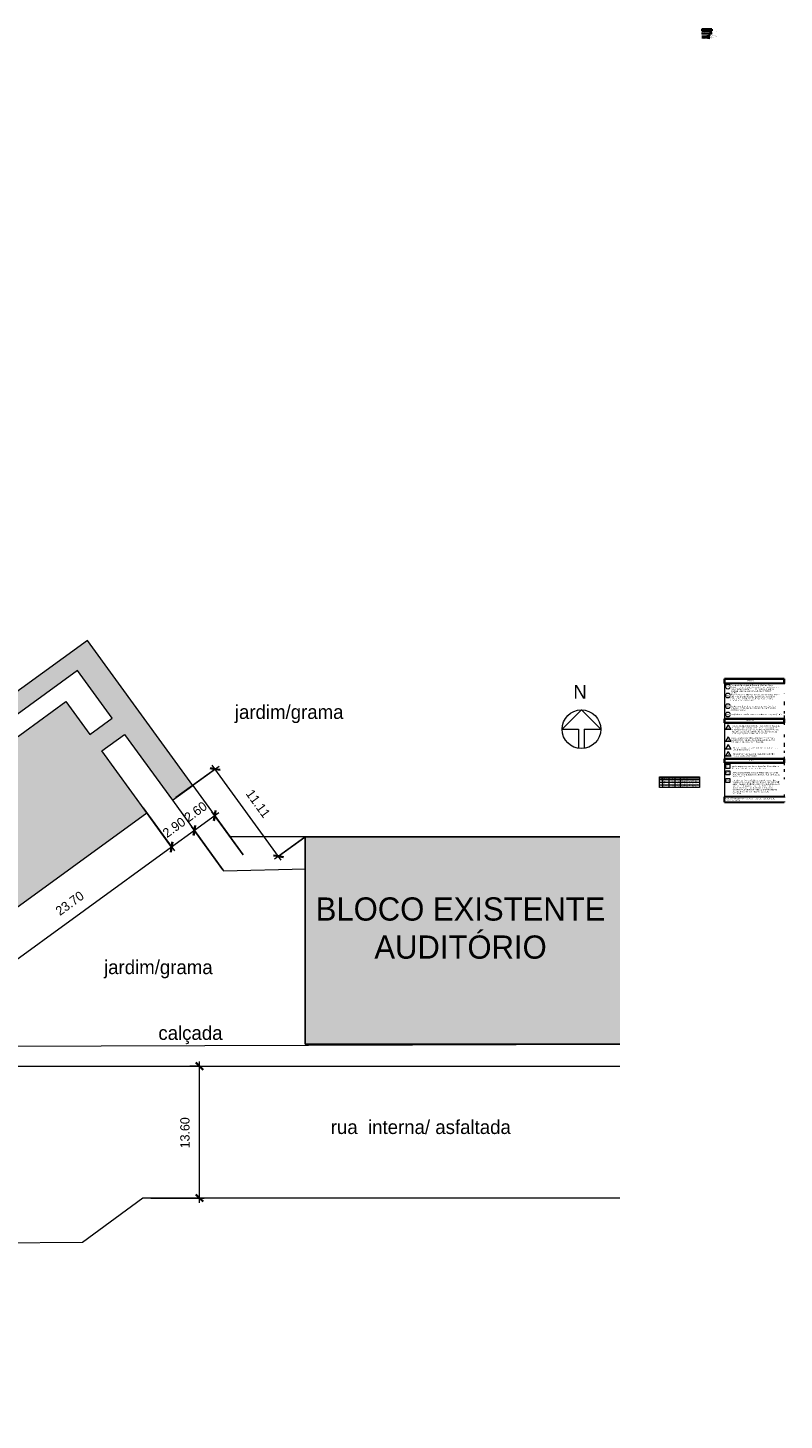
# Model space of a CAD drawing. Header units: metres. Extents: x -33 to 1508, y -379 to 284.
# Tile 128 of 129: x 1430 to 1508, y -63 to 81. Entities that reach past the tile are written whole.
import ezdxf

# ---------------------------------------------------------------- set-up
doc = ezdxf.new("R2010")
doc.units = ezdxf.units.M
for name, color, linetype, lineweight in [('A-ANNO-DIMS', 211, 'Continuous', 9), ('A-ANNO-DIMS-500', 211, 'Continuous', 9), ('A-DETL', 90, 'Continuous', 18), ('A-DETL-GENF', 92, 'Continuous', 18), ('A-DETL-MEDM', 33, 'Continuous', 35), ('A-DETL-THIN', 151, 'Continuous', 18), ('A-DETL-WIDE', 214, 'Continuous', 25), ('ARQ-SMB-GER', 7, 'Continuous', 18), ('Detalhamento Grelha_dwg _2_', 8, 'Continuous', 18), ('G-ANNO-TEXT', 231, 'Continuous', 9), ('Layer1', 250, 'Continuous', 35)]:
    doc.layers.add(name, color=color, linetype=linetype, lineweight=lineweight)
doc.styles.add('Arial_16', font='arial.ttf', dxfattribs={"height": 0.025})
doc.styles.add('Arial_17', font='arial.ttf', dxfattribs={"height": 0.02})
doc.styles.add('Arial_18', font='arial.ttf', dxfattribs={"height": 0.03})
doc.styles.add('Arial_19', font='arial.ttf', dxfattribs={"height": 0.05})
doc.styles.add('Century Gothic', font='GOTHIC.TTF', dxfattribs={"height": 0.143711})
doc.styles.add('Century Gothic_10', font='GOTHIC.TTF', dxfattribs={"height": 1.437112})
doc.styles.add('Century Gothic_11', font='GOTHIC.TTF', dxfattribs={"height": 0.958075})
doc.styles.add('Century Gothic_13', font='GOTHIC.TTF', dxfattribs={"height": 0.057484})
doc.styles.add('Century Gothic_8', font='GOTHIC.TTF', dxfattribs={"height": 0.119759})
doc.styles.add('Century Gothic_9', font='GOTHIC.TTF', dxfattribs={"height": 2.395186})
doc.dimstyles.new('Diagonal_-_2MM_Century_Gothic_-_M_3_2', dxfattribs={"dimscale": 0.3048, "dimtxt": 1, "dimasz": 2.46063, "dimexe": 1.64042, "dimexo": 0.0625, "dimgap": 2.46063, "dimtad": 1, "dimrnd": 0.01, "dimzin": 0, "dimdsep": 46, "dimtxsty": 'Century Gothic_11', "dimblk1": 'OBLIQUE', "dimblk2": 'OBLIQUE', "dimsah": 1, "dimcen": 0.09, "dimdle": 1.64042, "dimazin": 0, "dimtfac": 1, "dimtdec": 4, "dimtix": 1, "dimtmove": 0, "dimatfit": 3, "dimfxl": 16.404199, "dimfxlon": 1, "dimtvp": 1, "dimtolj": 1, "dimtzin": 0, "dimarcsym": 2})
pattern_1 = [(95, (1424.012, 0.316), (0.0421269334, 0.034804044), [0.006, -0.063]), (40, (1424.012, 0.316), (-0.0482528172, 0.032613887), [0.005, -0.05]), (145.451, (1424.016, 0.319), (-0.0061833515, 0.0686058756), [0.005, -0.053]), (91.184, (1424.001, 0.327), (0.0660145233, 0.0483744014), [0.009, -0.094]), (141.636, (1424.007, 0.331), (-0.0027177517, 0.1029058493), [0.007, -0.08]), (36.184, (1424.001, 0.327), (-0.001971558, 0.102630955), [0.007, -0.075]), (66, (1424.009, 0.33), (0.0537183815, 0.0100167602), [0.006, -0.063]), (11, (1424.009, 0.33), (-0.0263913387, 0.0519181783), [0.005, -0.05]), (116.451, (1424.014, 0.331), (0.0278527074, 0.063001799), [0.005, -0.053]), (82.5, (1424.012, 0.316), (-0.01774047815, 0.01847364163), [0, -0.05, 0, -0.051, -0.05]), (82.5, (1424.012, 0.316), (-0.01774047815, 0.01847364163), [-0.101, 0, -0.05]), (52.5, (1424.012, 0.316), (-0.0068102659, 0.03547703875), [0, -0.029, 0, -0.049, -0.019]), (52.5, (1424.012, 0.316), (-0.0068102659, 0.03547703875), [-0.078, 0, -0.019]), (12.5, (1424, 0.304), (0.02984156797, 0.02710130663), [0, -0.019, 0, -0.059, -0.079]), (12.5, (1424, 0.304), (0.02984156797, 0.02710130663), [-0.078, 0, -0.079]), (2.5, (1423.995, 0.299), (0.0264030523, 0.0371870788), [0, -0.025, 0, -0.039, -0.056]), (2.5, (1423.995, 0.299), (0.0264030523, 0.0371870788), [-0.064, 0, -0.056])]

# ---------------------------------------------------------------- blocks, each defined once
blk = doc.blocks.new('Detalhamento Grelha_dwg _2_-1811639-DETALHE GRELHA')
at = {"lineweight": 18}
h = blk.add_hatch(dxfattribs=at)
h.set_pattern_fill('FP_17', color=256, style=0, pattern_type=2)
h.set_pattern_definition([(90, (1424.187, -0.271), (-0.025, 2e-18), [])])
h.paths.add_polyline_path([(76.45, 80.34), (76.82, 80.34), (76.82, 80.49), (75.82, 80.49), (75.82, 80.34), (76.44, 80.34)], flags=0)
h = blk.add_hatch(dxfattribs=at)
h.set_pattern_fill('FP_16', color=256, style=0, pattern_type=2)
h.set_pattern_definition([(95, (1424.169, -0.026), (0.0701825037, 0.058338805), [0.01, -0.105]), (40, (1424.169, -0.026), (-0.080339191, 0.0552957), [0.008, -0.084]), (145.451, (1424.175, -0.021), (-0.0102200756, 0.113879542), [0.008, -0.089]), (91.184, (1424.151, -0.008), (0.110343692, 0.081297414), [0.014, -0.157]), (141.636, (1424.16, -0.001), (-0.003538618, 0.171150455), [0.012, -0.134]), (36.184, (1424.151, -0.008), (-0.003554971, 0.170854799), [0.011, -0.126]), (66, (1424.164, -0.003), (0.0896662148, 0.0169991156), [0.01, -0.105]), (11, (1424.164, -0.003), (-0.0434583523, 0.0873119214), [0.008, -0.084]), (116.451, (1424.172, -0.002), (0.046271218, 0.1045560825), [0.008, -0.089]), (82.5, (1424.169, -0.026), (-0.0291934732, 0.0310763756), [0, -0.083, 0, -0.085, -0.084]), (82.5, (1424.169, -0.026), (-0.0291934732, 0.0310763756), [-0.168, 0, -0.084]), (52.5, (1424.169, -0.026), (-0.0113504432, 0.0591283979), [0, -0.049, 0, -0.081, -0.032]), (52.5, (1424.169, -0.026), (-0.0113504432, 0.0591283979), [-0.129, 0, -0.032]), (12.5, (1424.149, -0.046), (0.05024251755, 0.0459640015), [0, -0.032, 0, -0.099, -0.131]), (12.5, (1424.149, -0.046), (0.05024251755, 0.0459640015), [-0.131, 0, -0.131]), (2.5, (1424.14, -0.055), (0.0433826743, 0.060950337), [0, -0.041, 0, -0.066, -0.093]), (2.5, (1424.14, -0.055), (0.0433826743, 0.060950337), [-0.107, 0, -0.093])])
h.paths.add_polyline_path([(76.45, 80.01), (76.8, 80.01), (76.8, 80.03), (75.8, 80.03), (75.8, 80.01), (76.44, 80.01)], flags=0)
h = blk.add_hatch(dxfattribs=at)
h.set_pattern_fill('FP_15', color=256, style=0, pattern_type=2)
h.set_pattern_definition(pattern_1)
h.paths.add_polyline_path([(76.09, 79.61), (76.09, 79.61), (76.09, 79.65), (75.93, 79.65), (75.93, 79.72), (75.84, 79.72), (75.84, 79.7), (75.82, 79.7), (75.87, 79.66), (75.84, 79.66), (75.84, 79.61), (75.93, 79.61)], flags=0)
h = blk.add_hatch(dxfattribs=at)
h.set_pattern_fill('FP_18', color=256, style=0, pattern_type=2)
h.set_pattern_definition([(37.5, (1424.169, 0), (-0.0013432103, 0.049388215), [0, -0.039, 0, -0.043, -0.041]), (37.5, (1424.169, 0), (-0.0013432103, 0.049388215), [-0.082, 0, -0.041]), (7.5, (1424.169, 0), (0.04505382, 0.0714923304), [0, -0.021, 0, -0.035, -0.013]), (7.5, (1424.169, 0), (0.04505382, 0.0714923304), [-0.056, 0, -0.013]), (327.5, (1424.138, 0), (0.07961111, 0.0002667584), [0, -0.013, 0, -0.046, -0.06]), (327.5, (1424.138, 0), (0.07961111, 0.0002667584), [-0.058, 0, -0.06]), (317.5, (1424.138, 0), (0.076168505, 0.0224356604), [0, -0.006, 0, -0.03, -0.034]), (317.5, (1424.138, 0), (0.076168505, 0.0224356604), [-0.036, 0, -0.034])])
h.paths.add_polyline_path([(76.26, 79.74), (76.27, 79.74), (76.27, 79.74), (76.28, 79.75), (76.32, 79.79), (75.96, 79.79), (76.01, 79.75), (76.01, 79.74), (76.02, 79.74), (76.02, 79.74), (76.2, 79.74)], flags=0)
for points in [[(76.19, 79.66), (76.2, 79.66), (76.14, 79.68), (76.09, 79.66), (76.18, 79.66)], [(76.1, 79.59), (76.1, 79.66), (76.09, 79.66), (76.09, 79.59)], [(76.1, 79.63), (76.1, 79.66), (76.1, 79.66), (76.1, 79.63)], [(76.19, 79.63), (76.19, 79.66), (76.18, 79.66), (76.18, 79.63)], [(76.19, 79.59), (76.19, 79.59), (76.19, 79.66), (76.19, 79.66), (76.19, 79.61)]]:
    blk.add_hatch(color=256, dxfattribs=at).paths.add_polyline_path(points, flags=0)
h = blk.add_hatch(dxfattribs=at)
h.set_pattern_fill('FP_15', color=256, style=0, pattern_type=2)
h.set_pattern_definition(pattern_1)
h.paths.add_polyline_path([(76.2, 79.61), (76.44, 79.61), (76.44, 79.63), (76.34, 79.65), (76.19, 79.65), (76.19, 79.61)], flags=0)
h = blk.add_hatch(dxfattribs=at)
h.set_pattern_fill('FP_15', color=256, style=0, pattern_type=2)
h.set_pattern_definition(pattern_1)
h.paths.add_polyline_path([(76.44, 79.63), (76.44, 79.66), (76.47, 79.66), (76.44, 79.68), (76.35, 79.69), (76.35, 79.65), (76.34, 79.65), (76.44, 79.63)], flags=0)
h = blk.add_hatch(dxfattribs=at)
h.set_pattern_fill('FP_15', color=256, style=0, pattern_type=2)
h.set_pattern_definition(pattern_1)
h.paths.add_polyline_path([(76.44, 79.68), (76.42, 79.7), (76.44, 79.7), (76.44, 79.73), (76.35, 79.73), (76.35, 79.69), (76.44, 79.68)], flags=0)
for p, q in [((75.8, 80.11), (76.8, 80.11)), ((75.8, 80.03), (76.8, 80.03)), ((75.8, 80.01), (76.8, 80.01)), ((75.84, 79.81), (76.44, 79.81)), ((75.84, 79.61), (76.09, 79.61)), ((76.02, 79.74), (76.26, 79.74)), ((76.19, 79.61), (76.44, 79.61)), ((76.32, 79.79), (76.28, 79.75))]:
    blk.add_line(p, q, dxfattribs=at)
at = {"lineweight": 18, "flags": 128}
for points in [[(75.8, 80.1), (75.84, 80.03), (76.52, 80.03), (76.56, 80.1), (76.6, 80.03), (76.8, 80.03)], [(75.84, 79.86), (75.84, 79.7), (75.82, 79.7), (75.87, 79.66), (75.84, 79.66), (75.84, 79.54)], [(75.84, 79.79), (75.93, 79.79), (75.93, 79.79), (75.93, 79.81), (75.93, 79.81), (75.93, 79.79)], [(75.84, 79.72), (75.93, 79.72), (75.93, 79.65), (76.1, 79.65)], [(76.01, 79.75), (75.96, 79.79), (75.96, 79.81), (75.96, 79.81), (75.96, 79.79), (75.96, 79.79), (76.44, 79.79)], [(76.02, 79.59), (76.13, 79.59), (76.13, 79.61), (76.16, 79.58), (76.16, 79.59), (76.27, 79.59)], [(76.19, 79.65), (76.35, 79.65), (76.35, 79.73), (76.44, 79.73)], [(76.44, 79.86), (76.44, 79.7), (76.42, 79.7), (76.47, 79.66), (76.44, 79.66), (76.44, 79.54)]]:
    blk.add_lwpolyline(points, dxfattribs=at)
for points in [[(76.33, 79.79), (76.32, 79.79), (76.32, 79.81), (76.33, 79.81)], [(76.35, 79.79), (76.35, 79.79), (76.35, 79.81), (76.35, 79.81)]]:
    blk.add_lwpolyline(points, close=True, dxfattribs=at)
at = {"lineweight": 18}
for centre in [(75.85, 80.05), (75.9, 80.05), (75.95, 80.05), (76, 80.05), (76.05, 80.05), (76.1, 80.05), (76.15, 80.05), (76.2, 80.05), (76.26, 80.05), (76.31, 80.05), (76.36, 80.05), (76.41, 80.05), (76.46, 80.05), (76.51, 80.05), (76.62, 80.05), (76.67, 80.05), (76.72, 80.05)]:
    blk.add_circle(centre, 0.005, dxfattribs=at)
for centre, start, end in [((76.02, 79.76), 225, 270), ((76.26, 79.76), 270, 315)]:
    blk.add_arc(centre, 0.02, start, end, dxfattribs=at)
at = {"layer": 'ARQ-SMB-GER'}
for p, q in [((76.32, 80.55), (76.32, 80.29)), ((75.76, 80.42), (76.88, 80.42)), ((75.8, 80.16), (75.8, 79.97)), ((76.14, 79.81), (76.64, 79.93)), ((76.14, 79.68), (76.62, 79.6)), ((76.14, 79.61), (76.62, 79.54)), ((76.2, 79.76), (76.63, 79.78)), ((76.32, 79.74), (76.62, 79.73)), ((76.34, 79.81), (76.63, 79.89)), ((76.34, 79.7), (76.63, 79.65)), ((76.35, 79.79), (76.64, 79.84)), ((76.41, 80.05), (76.83, 80.27)), ((76.56, 80.05), (76.83, 80.2)), ((76.8, 80.16), (76.8, 79.97))]:
    blk.add_line(p, q, dxfattribs=at)
at = {"layer": 'ARQ-SMB-GER', "flags": 128}
for points in [[(75.76, 80.42), (75.8, 80.42), (75.78, 80.46)], [(76.32, 80.51), (76.32, 80.55), (76.28, 80.53)], [(76.84, 80.42), (76.88, 80.42), (76.86, 80.46)], [(76.32, 80.29), (76.32, 80.33), (76.28, 80.31)]]:
    blk.add_lwpolyline(points, close=True, dxfattribs=at)
at = {"layer": 'Layer1'}
for p, q in [((76.09, 79.66), (76.09, 79.59)), ((76.1, 79.66), (76.1, 79.59)), ((76.1, 79.66), (76.1, 79.63)), ((76.1, 79.63), (76.19, 79.63)), ((76.18, 79.66), (76.18, 79.63)), ((76.19, 79.66), (76.19, 79.59)), ((76.19, 79.66), (76.19, 79.59))]:
    blk.add_line(p, q, dxfattribs=at)
at = {"layer": 'Layer1', "flags": 128}
blk.add_lwpolyline([(76.82, 80.49), (76.82, 80.34), (75.82, 80.34), (75.82, 80.49)], close=True, dxfattribs=at)
for points in [[(75.84, 79.73), (75.94, 79.73), (75.94, 79.66), (76.1, 79.66)], [(75.96, 79.81), (75.96, 79.67), (76.12, 79.67)], [(76.2, 79.66), (76.09, 79.66), (76.14, 79.68), (76.2, 79.66)], [(76.32, 79.81), (76.32, 79.67), (76.17, 79.67)], [(76.19, 79.66), (76.34, 79.66), (76.34, 79.74), (76.44, 79.74)]]:
    blk.add_lwpolyline(points, dxfattribs=at)
at = {"layer": 'ARQ-SMB-GER', "attachment_point": 1, "line_spacing_factor": 0.938532}
for s, insert, char_height, width, style in [('A', (75.77, 80.45), 0.025, 0.0277, 'Arial_16'), ('Grelha', (75.81, 80.63), 0.05, 0.2493, 'Arial_19'), ('Grelha em barra\\P chata aço inox', (76.38, 80.62), 0.03, 0.3628, 'Arial_18'), ('A', (76.85, 80.45), 0.025, 0.0277, 'Arial_16'), ('Corte AA', (75.79, 80.24), 0.05, 0.3371, 'Arial_19'), ('Corte BB', (75.81, 79.53), 0.05, 0.3371, 'Arial_19'), ('Grelha', (76.64, 79.96), 0.03, 0.1496, 'Arial_18'), ('Rejunte do piso', (76.64, 79.9), 0.03, 0.3467, 'Arial_18'), ('Revestimento Cerâmico do piso', (76.64, 79.84), 0.03, 0.7066, 'Arial_18'), ('Bandeja Coletora', (76.64, 79.78), 0.03, 0.3855, 'Arial_18'), ('Superfície com acabamento liso impermeável', (76.64, 79.73), 0.03, 1.0088, 'Arial_18'), ('Impermeabilização', (76.64, 79.67), 0.03, 0.4181, 'Arial_18'), ('Prever alça para retirada da tampa da grelha', (76.64, 79.61), 0.03, 0.993, 'Arial_18'), ('Tubulação de esgoto', (76.64, 79.56), 0.03, 0.4663, 'Arial_18'), ('Declividade para ralo sanfonado', (76.83, 80.23), 0.03, 0.7158, 'Arial_18'), ('Furos 1/8"', (76.83, 80.3), 0.03, 0.2282, 'Arial_18')]:
    blk.add_mtext(s, dxfattribs=dict(at, insert=insert, char_height=char_height, width=width, style=style))
at = {"layer": 'ARQ-SMB-GER', "char_height": 0.02, "width": 0.0222, "attachment_point": 1, "rotation": 90, "line_spacing_factor": 0.938532, "style": 'Arial_17'}
for insert in [(76.29, 80.53), (76.29, 80.3)]:
    blk.add_mtext('B', dxfattribs=dict(at, insert=insert))
blk = doc.blocks.new('DIMBLOCK293-PLANTA DE LOCAÇÃO')
at = {"layer": 'A-ANNO-DIMS-500', "transparency": 16777216}
for p, q in [((1445.68, 1.22), (1450.13, 4.45)), ((1456.55, -5.24), (1449.43, 4.56)), ((1449.73, 4.16), (1445.68, 1.22)), ((1458.97, -2.86), (1455.85, -5.13)), ((1456.26, -4.83), (1458.97, -2.86))]:
    blk.add_line(p, q, dxfattribs=at)
at = {"layer": 'A-ANNO-DIMS-500', "lineweight": 35, "transparency": 16777216}
for p, q in [((1449.73, 4.16), (1449.2, 4.24)), ((1449.73, 4.16), (1450.25, 4.07)), ((1456.26, -4.83), (1455.73, -4.75)), ((1456.26, -4.83), (1456.78, -4.92))]:
    blk.add_line(p, q, dxfattribs=at)
at = {"layer": 'A-ANNO-DIMS-500', "color": 0, "transparency": 16777216, "insert": (1453.61, 2.18), "char_height": 0.958, "width": 4.019, "attachment_point": 1, "rotation": 306, "line_spacing_factor": 0.984117, "style": 'Century Gothic_11'}
blk.add_mtext('11.11', dxfattribs=at)
blk = doc.blocks.new('_Oblique')
at = {"color": 0, "linetype": 'ByBlock', "lineweight": -2}
blk.add_line((-0.5, -0.5), (0.5, 0.5), dxfattribs=at)
blk = doc.blocks.new('DIMBLOCK297-PLANTA DE LOCAÇÃO')
at = {"layer": 'A-ANNO-DIMS-500', "transparency": 16777216}
for p, q in [((1447.1, -26.5), (1448.6, -26.5)), ((1448.1, -26.5), (1447.1, -26.5)), ((1448.1, -40.6), (1448.1, -26)), ((1443.1, -40.1), (1448.6, -40.1)), ((1448.1, -40.1), (1443.1, -40.1))]:
    blk.add_line(p, q, dxfattribs=at)
at = {"layer": 'A-ANNO-DIMS-500', "lineweight": 35, "transparency": 16777216}
for p, q in [((1448.1, -26.5), (1447.73, -26.12)), ((1448.1, -26.5), (1448.48, -26.87)), ((1448.1, -40.1), (1447.73, -39.72)), ((1448.1, -40.1), (1448.48, -40.47))]:
    blk.add_line(p, q, dxfattribs=at)
at = {"layer": 'A-ANNO-DIMS-500', "color": 0, "transparency": 16777216, "insert": (1446.12, -34.97), "char_height": 0.958, "width": 4.019, "attachment_point": 1, "rotation": 90, "line_spacing_factor": 0.984117, "style": 'Century Gothic_11'}
blk.add_mtext('13.60', dxfattribs=at)
blk = doc.blocks.new('DIMBLOCK311-PLANTA DE LOCAÇÃO')
at = {"layer": 'A-ANNO-DIMS-500', "transparency": 16777216}
for p, q in [((1450.09, -0.36), (1447.58, -2.18)), ((1452.62, -4.7), (1449.39, -0.25)), ((1449.68, -0.66), (1452.62, -4.7)), ((1450.52, -6.23), (1447.28, -1.78)), ((1447.58, -2.18), (1450.52, -6.23))]:
    blk.add_line(p, q, dxfattribs=at)
at = {"layer": 'A-ANNO-DIMS-500', "lineweight": 35, "transparency": 16777216}
for p, q in [((1449.68, -0.66), (1449.6, -1.18)), ((1449.68, -0.66), (1449.76, -0.13)), ((1447.58, -2.18), (1447.5, -2.71)), ((1447.58, -2.18), (1447.66, -1.66))]:
    blk.add_line(p, q, dxfattribs=at)
at = {"layer": 'A-ANNO-DIMS-500', "color": 0, "transparency": 16777216, "insert": (1446.41, -0.58), "char_height": 0.958, "width": 3.1238, "attachment_point": 1, "rotation": 36, "line_spacing_factor": 0.984117, "style": 'Century Gothic_11'}
blk.add_mtext('2.60', dxfattribs=at)
blk = doc.blocks.new('DIMBLOCK312-PLANTA DE LOCAÇÃO')
at = {"layer": 'A-ANNO-DIMS-500', "transparency": 16777216}
for p, q in [((1442.29, 0.16), (1445.53, -4.29)), ((1445.23, -3.89), (1442.29, 0.16)), ((1447.58, -2.18), (1445.23, -3.89)), ((1450.52, -6.23), (1447.28, -1.78)), ((1447.58, -2.18), (1450.52, -6.23))]:
    blk.add_line(p, q, dxfattribs=at)
at = {"layer": 'A-ANNO-DIMS-500', "lineweight": 35, "transparency": 16777216}
for p, q in [((1447.58, -2.18), (1447.5, -2.71)), ((1447.58, -2.18), (1447.66, -1.66)), ((1445.23, -3.89), (1445.15, -4.41)), ((1445.23, -3.89), (1445.32, -3.36))]:
    blk.add_line(p, q, dxfattribs=at)
at = {"layer": 'A-ANNO-DIMS-500', "color": 0, "transparency": 16777216, "insert": (1444.19, -2.2), "char_height": 0.958, "width": 3.1238, "attachment_point": 1, "rotation": 36, "line_spacing_factor": 0.984117, "style": 'Century Gothic_11'}
blk.add_mtext('2.90', dxfattribs=at)
blk = doc.blocks.new('DIMBLOCK313-PLANTA DE LOCAÇÃO')
at = {"layer": 'A-ANNO-DIMS-500', "transparency": 16777216}
for p, q in [((1442.29, 0.16), (1445.53, -4.29)), ((1445.23, -3.89), (1442.29, 0.16)), ((1445.23, -3.89), (1425.65, -18.11)), ((1429, -21.86), (1425.76, -17.41)), ((1426.06, -17.82), (1429, -21.86))]:
    blk.add_line(p, q, dxfattribs=at)
at = {"layer": 'A-ANNO-DIMS-500', "lineweight": 35, "transparency": 16777216}
for p, q in [((1445.23, -3.89), (1445.15, -4.41)), ((1445.23, -3.89), (1445.32, -3.36)), ((1426.06, -17.82), (1425.98, -18.34)), ((1426.06, -17.82), (1426.14, -17.29))]:
    blk.add_line(p, q, dxfattribs=at)
at = {"layer": 'A-ANNO-DIMS-500', "color": 0, "transparency": 16777216, "insert": (1433.13, -10.24), "char_height": 0.958, "width": 4.019, "attachment_point": 1, "rotation": 36, "line_spacing_factor": 0.984117, "style": 'Century Gothic_11'}
blk.add_mtext('23.70', dxfattribs=at)

msp = doc.modelspace()

# ---------------------------------------------------------------- hatches: boundary and pattern name
at = {"layer": 'A-DETL-GENF', "lineweight": 9}
for points in [[(1414.271, -1.117), (1435.523, 14.324), (1439.148, 9.335), (1436.802, 7.63), (1437.977, 6.012), (1440.324, 7.717), (1445.31, 0.854), (1447.414, 2.382), (1436.516, 17.381), (1416.938, 3.157), (1413.587, 7.768), (1408.814, 4.3), (1394.707, 23.717), (1373.147, 8.052), (1374.522, 6.159), (1376.516, 7.608), (1378.662, 4.655), (1380.685, 6.125), (1378.54, 9.078), (1387.062, 15.27), (1389.252, 12.256), (1392.892, 14.901), (1390.703, 17.915), (1394.538, 20.701), (1410.084, -0.698), (1412.625, 1.148), (1413.421, 0.052)], [(1458.999, -24.225), (1491.505, -24.225), (1491.505, -2.842), (1458.999, -2.842), (1458.999, -20.854)]]:
    msp.add_hatch(color=255, dxfattribs=at).paths.add_polyline_path(points, flags=0)
h = msp.add_hatch(color=254, dxfattribs=at)
h.paths.add_polyline_path([(1351.524, -63.017), (1356.379, -63.017), (1356.379, -59.275), (1351.524, -59.275)], flags=0)
h.paths.add_polyline_path([(1409.857, -34.224), (1423.125, -24.584), (1418.341, -17.999), (1442.611, -0.366), (1434.323, 11.042), (1414.765, -3.168), (1412.426, 0.052), (1409.008, -2.432), (1395.154, 16.637), (1392.848, 14.962), (1392.892, 14.901), (1389.252, 12.256), (1389.208, 12.317), (1383.743, 8.346), (1401.077, -15.512), (1393.731, -20.849), (1400.937, -30.767), (1405.132, -27.72), (1409.591, -33.857)], flags=0)

# ---------------------------------------------------------------- linework, layer by layer
at = {"layer": 'A-DETL', "lineweight": 9}
for p, q in [((1436.536, 17.439), (1416.958, 3.214)), ((1447.41, 2.472), (1436.536, 17.439)), ((1435.523, 14.324), (1414.271, -1.117)), ((1439.094, 9.409), (1435.523, 14.324)), ((1414.661, -3.151), (1434.32, 11.132)), ((1434.32, 11.132), (1436.789, 7.734)), ((1487.533, 10.269), (1485.533, 8.269)), ((1487.533, 10.269), (1489.533, 8.269)), ((1436.789, 7.734), (1439.094, 9.409)), ((1438.023, 6.035), (1440.369, 7.739)), ((1440.369, 7.739), (1445.306, 0.944)), ((1485.533, 8.269), (1487.233, 8.269)), ((1487.233, 8.269), (1487.233, 6.269)), ((1487.833, 8.269), (1487.833, 6.269)), ((1487.833, 8.269), (1489.533, 8.269)), ((1442.666, -0.356), (1438.023, 6.035)), ((1445.306, 0.944), (1447.41, 2.472)), ((1447.41, 2.472), (1451.271, -2.842)), ((1445.306, 0.944), (1450.6, -6.343)), ((1418.396, -17.99), (1442.666, -0.356)), ((1458.999, -2.842), (1451.271, -2.842)), ((1450.6, -6.343), (1459.079, -6.136)), ((1491.505, -24.251), (1423.656, -24.465)), ((1426.315, -26.495), (1491.505, -26.495)), ((1436.017, -44.636), (1442.266, -40.095)), ((1442.266, -40.095), (1491.505, -40.095)), ((1389.059, -45.151), (1436.017, -44.636))]:
    msp.add_line(p, q, dxfattribs=at)
at = {"layer": 'A-DETL'}
for p, q in [((1495.585, 3.375), (1499.74, 3.375)), ((1495.585, 2.25), (1495.585, 3.375)), ((1499.74, 3.215), (1495.585, 3.215)), ((1499.74, 3.035), (1495.585, 3.035)), ((1495.9, 3.215), (1495.9, 2.25)), ((1496.54, 3.215), (1496.54, 2.25)), ((1497.16, 3.215), (1497.16, 2.25)), ((1497.72, 3.215), (1497.72, 2.25)), ((1499.74, 3.375), (1499.74, 2.25)), ((1499.74, 2.77), (1495.585, 2.77)), ((1499.74, 2.51), (1495.585, 2.51)), ((1499.74, 2.25), (1495.585, 2.25))]:
    msp.add_line(p, q, dxfattribs=at)
at = {"layer": 'A-DETL', "lineweight": 9}
msp.add_circle((1487.533, 8.269), 2, dxfattribs=at)
at = {"layer": 'A-DETL-MEDM'}
for p, q in [((1502.309, 13.479), (1508.463, 13.479)), ((1502.309, 12.999), (1502.309, 13.479)), ((1502.309, 12.999), (1508.463, 12.999)), ((1508.463, 12.999), (1508.463, 13.479)), ((1502.309, 9.339), (1508.463, 9.339)), ((1502.309, 8.919), (1502.309, 9.339)), ((1502.309, 8.919), (1508.463, 8.919)), ((1508.463, 8.919), (1508.463, 9.339)), ((1502.309, 5.219), (1508.463, 5.219)), ((1502.309, 4.819), (1502.309, 5.219)), ((1502.309, 4.819), (1508.463, 4.819)), ((1508.463, 4.819), (1508.463, 5.219)), ((1502.309, 1.279), (1508.463, 1.279)), ((1502.309, 1.279), (1502.309, 0.739)), ((1502.309, 0.739), (1508.463, 0.739)), ((1508.463, 1.279), (1508.463, 0.739))]:
    msp.add_line(p, q, dxfattribs=at)
at = {"layer": 'A-DETL-THIN'}
for p, q in [((1502.309, 12.999), (1502.309, 9.339)), ((1508.463, 12.999), (1508.463, 9.339)), ((1502.309, 8.919), (1502.309, 5.219)), ((1502.679, 8.741), (1502.399, 8.256)), ((1502.679, 8.741), (1502.959, 8.256)), ((1508.463, 8.919), (1508.463, 5.219)), ((1502.959, 8.256), (1502.399, 8.256)), ((1502.679, 7.481), (1502.399, 6.996)), ((1502.679, 7.481), (1502.959, 6.996)), ((1502.959, 6.996), (1502.399, 6.996)), ((1502.679, 6.701), (1502.399, 6.216)), ((1502.959, 6.216), (1502.399, 6.216)), ((1502.679, 5.961), (1502.399, 5.476)), ((1502.679, 6.701), (1502.959, 6.216)), ((1502.679, 5.961), (1502.959, 5.476)), ((1502.309, 4.819), (1502.309, 1.279)), ((1502.959, 5.476), (1502.399, 5.476)), ((1502.449, 4.654), (1502.849, 4.654)), ((1502.449, 4.228), (1502.449, 4.654)), ((1502.849, 4.654), (1502.849, 4.228)), ((1508.463, 4.819), (1508.463, 1.279)), ((1502.849, 4.228), (1502.449, 4.228)), ((1502.449, 3.994), (1502.849, 3.994)), ((1502.449, 3.568), (1502.449, 3.994)), ((1502.849, 3.568), (1502.449, 3.568)), ((1502.449, 3.194), (1502.849, 3.194)), ((1502.449, 2.768), (1502.449, 3.194)), ((1502.849, 3.994), (1502.849, 3.568)), ((1502.849, 3.194), (1502.849, 2.768)), ((1502.849, 2.768), (1502.449, 2.768))]:
    msp.add_line(p, q, dxfattribs=at)
for centre in [(1502.656, 12.67), (1502.656, 11.747), (1502.656, 10.652), (1502.656, 9.797)]:
    msp.add_circle(centre, 0.25, dxfattribs=at)
at = {"layer": 'A-DETL-WIDE'}
for p, q in [((1458.999, -2.842), (1491.505, -2.842)), ((1458.999, -24.23), (1458.999, -2.842)), ((1491.505, -24.23), (1458.999, -24.23))]:
    msp.add_line(p, q, dxfattribs=at)

# ---------------------------------------------------------------- block references
at = {"layer": 'Detalhamento Grelha_dwg _2_', "color": 7}
msp.add_blockref('Detalhamento Grelha_dwg _2_-1811639-DETALHE GRELHA', (1424.169, 0), dxfattribs=at)

# ---------------------------------------------------------------- texts
at = {"layer": 'G-ANNO-TEXT', "color": 7, "line_spacing_factor": 0.984117}
for s, insert, char_height, width, attachment_point, style in [('N', (1486.698, 12.848), 1.437, 1.746, 1, 'Century Gothic_10'), ('01', (1502.546, 12.762), 0.1437, 0.2628, 1, 'Century Gothic'), ('jardim/grama', (1451.757, 10.77), 1.43711, 15.804, 1, 'Century Gothic_10'), ('01', (1502.569, 8.51), 0.1437, 0.2628, 1, 'Century Gothic'), ('03', (1502.569, 6.47), 0.1437, 0.2628, 1, 'Century Gothic'), ('01', (1502.531, 4.539), 0.1437, 0.2628, 1, 'Century Gothic'), ('TETO:', (1504.739, 5.127), 0.1437, 0.594, 1, 'Century Gothic'), ('NOME', (1495.626, 3.171), 0.0575, 0.29016, 1, 'Century Gothic_13'), ('PV1', (1495.673, 2.967), 0.0575, 0.17352, 1, 'Century Gothic_13'), ('LARGURA', (1496.002, 3.171), 0.0575, 0.44352, 1, 'Century Gothic_13'), ('5,00 m', (1496.053, 2.967), 0.0575, 0.29664, 1, 'Century Gothic_13'), ('ALTURA', (1496.689, 3.171), 0.0575, 0.34344, 1, 'Century Gothic_13'), ('3.45 m', (1496.802, 2.967), 0.0575, 0.29808, 1, 'Century Gothic_13'), ('TABELA PAINÉIS DE VIDRO\\P', (1497.044, 3.344), 0.05748, 1.16424, 1, 'Century Gothic_13'), ('PEITORIL', (1497.312, 3.171), 0.0575, 0.37584, 1, 'Century Gothic_13'), ('0,40 m', (1497.38, 2.967), 0.0575, 0.29664, 1, 'Century Gothic_13'), ('Montantes em alumínio anodizado cor natural,\\P com vidro fixo  incolor.', (1497.855, 2.967), 0.05748, 2.15352, 1, 'Century Gothic_13'), ('DESCRIÇÃO', (1498.054, 3.171), 0.0575, 0.5544, 1, 'Century Gothic_13'), ('03', (1502.531, 3.079), 0.1437, 0.2628, 1, 'Century Gothic'), ('PV2', (1495.673, 2.705), 0.0575, 0.17352, 1, 'Century Gothic_13'), ('PV3', (1495.673, 2.445), 0.0575, 0.17352, 1, 'Century Gothic_13'), ('5,25 m', (1496.053, 2.445), 0.0575, 0.29664, 1, 'Century Gothic_13'), ('7,75 m', (1496.053, 2.705), 0.0575, 0.29664, 1, 'Century Gothic_13'), ('2.10 m', (1496.802, 2.705), 0.0575, 0.29808, 1, 'Century Gothic_13'), ('2.45 m', (1496.802, 2.445), 0.0575, 0.29808, 1, 'Century Gothic_13'), ('0,40 m', (1497.38, 2.705), 0.0575, 0.29664, 1, 'Century Gothic_13'), ('0,40 m', (1497.38, 2.445), 0.0575, 0.29664, 1, 'Century Gothic_13'), ('Montantes em alumínio anodizado cor natural,\\P com vidro fixo  incolor. Possui anexada porta P7.', (1497.855, 2.705), 0.05748, 2.2356, 1, 'Century Gothic_13'), ('Montantes em alumínio anodizado cor natural,\\P com vidro fixo  incolor.', (1497.855, 2.445), 0.05748, 2.15352, 1, 'Century Gothic_13'), ('BLOCO EXISTENTE\\PAUDITÓRIO', (1475.054, -9.079), 2.39519, 33.03, 2, 'Century Gothic_9'), ('jardim/grama', (1438.252, -15.561), 1.43711, 15.804, 1, 'Century Gothic_10'), ('calçada', (1443.861, -22.345), 1.4371, 9.972, 1, 'Century Gothic_10'), ('rua  interna/ asfaltada', (1461.657, -32.058), 1.43711, 25.65, 1, 'Century Gothic_10')]:
    msp.add_mtext(s, dxfattribs=dict(at, insert=insert, char_height=char_height, width=width, attachment_point=attachment_point, style=style))

# ---------------------------------------------------------------- dimensions: what is measured, and where the dimension line sits
at = {"layer": 'A-ANNO-DIMS'}
for base, p1, p2, angle, override, picture, middle in [((1449.727, 4.155), (1458.972, -2.863), (1445.682, 1.216), 306, {"dimpost": '<>', "dimfxl": 13.901612}, 'DIMBLOCK293-PLANTA DE LOCAÇÃO', (1453.994, 0.388)), ((1426.059, -17.819), (1442.294, 0.157), (1428.998, -21.864), 36, {"dimpost": '<>', "dimfxl": 25.723336}, 'DIMBLOCK313-PLANTA DE LOCAÇÃO', (1434.909, -9.84)), ((1445.232, -3.888), (1450.518, -6.229), (1442.294, 0.157), 36, {"dimpost": '<>', "dimfxl": 10.412012}, 'DIMBLOCK312-PLANTA DE LOCAÇÃO', (1445.669, -2.022)), ((1447.579, -2.184), (1452.621, -4.7), (1450.518, -6.229), 36, {"dimpost": '<>', "dimfxl": 2.6}, 'DIMBLOCK311-PLANTA DE LOCAÇÃO', (1447.894, -0.406)), ((1448.103, -26.495), (1443.103, -40.095), (1447.103, -26.495), 90, {"dimpost": '<>', "dimfxl": 14.176036}, 'DIMBLOCK297-PLANTA DE LOCAÇÃO', (1446.85, -33.295))]:
    dim = msp.add_linear_dim(base=base, p1=p1, p2=p2, angle=angle, dimstyle='Diagonal_-_2MM_Century_Gothic_-_M_3_2', override=override, dxfattribs=at)
    dim.commit()
    dim.dimension.update_dxf_attribs({"geometry": picture, "text_midpoint": middle})

# ---------------------------------------------------------------- next in the draw order: texts
at = {"layer": 'G-ANNO-TEXT', "color": 7, "char_height": 0.11976, "attachment_point": 1, "line_spacing_factor": 0.984117, "style": 'Century Gothic_8', "bg_fill": 3, "box_fill_scale": 1.25, "bg_fill_color": 0, "bg_fill_transparency": 0}
for s, insert, width in [('Porcelanato City off White da Portobello, 60x60 cm. Código\\P20457E, espessura 10 milímetros (mm). Acabamento de superfície\\PMate, junta de assentamento 1,5 mm. Nenhuma variação de\\Ptonalidade, acabamento de borda retificado. A= 86,26 m²\\P(c/10%).', (1502.952, 12.863), 6.2145), ('Piso já existente no salão. Piso a ser completado A= 325,84m² (c/10%)', (1502.952, 9.855), 6.588), ('Revestimento Glass White 30x60 RET, Tam. 30x60 cm, Portobello=\\PA= 307,00 m² (c/20%). Rejunte P-Flex Branco, com junta de 1,5\\Pmilímetros (mm). Código 93723E, espessura 9,5 milímetros (mm).\\PAcabamento de superfície brilhante. Junta de assentamento 1,5\\Pmilímetros (mm). Acabamento de borda retificado.', (1503.058, 8.669), 6.174), ('Laje/emassada com pintura branco. Marca Coral, Branco Absoluto\\P001. Linha Direto no Gesso, acabamento fosco.', (1503.058, 4.504), 6.4545)]:
    msp.add_mtext(s, dxfattribs=dict(at, insert=insert, width=width))

# ---------------------------------------------------------------- next in the draw order: texts
at = {"layer": 'G-ANNO-TEXT', "color": 7, "char_height": 0.1437, "attachment_point": 1, "line_spacing_factor": 0.984117, "style": 'Century Gothic'}
for s, insert, width in [('PISOS:', (1504.685, 13.347), 0.702), ('04', (1502.525, 9.846), 0.2628), ('PAREDE:', (1504.539, 9.247), 0.9522), ('02', (1502.569, 7.25), 0.2628), ('02', (1502.531, 3.879), 0.2628)]:
    msp.add_mtext(s, dxfattribs=dict(at, insert=insert, width=width))
at = {"layer": 'G-ANNO-TEXT', "color": 7, "insert": (1502.933, 11.885), "char_height": 0.11976, "width": 6.438, "attachment_point": 1, "line_spacing_factor": 0.984117, "style": 'Century Gothic_8', "bg_fill": 3, "box_fill_scale": 1.25, "bg_fill_color": 0, "bg_fill_transparency": 0}
msp.add_mtext('Placa Cerâmica Gail, dimensão 300x300x8 mm. Formato 8030 e cor\\P1015. Placa cerâmica extrudada, não esmaltada, monoqueima,\\Pantederrapante, com alta resistência química e resistente a\\Pmanchas. A= 400,89 m² (c/10%).', dxfattribs=at)

# ---------------------------------------------------------------- next in the draw order: texts
at = {"layer": 'G-ANNO-TEXT', "color": 7, "insert": (1502.525, 11.815), "char_height": 0.1437, "width": 0.2628, "attachment_point": 1, "line_spacing_factor": 0.984117, "style": 'Century Gothic'}
msp.add_mtext('02', dxfattribs=at)
at = {"layer": 'G-ANNO-TEXT', "color": 7, "char_height": 0.11976, "attachment_point": 1, "line_spacing_factor": 0.984117, "style": 'Century Gothic_8', "bg_fill": 3, "box_fill_scale": 1.25, "bg_fill_color": 0, "bg_fill_transparency": 0}
for s, insert, width in [('Granito Branco Siena, lustrado e polido, espessura 2 cm. Aplicar\\Pimpermeabilizante a base de silicone em toda superfície polida.\\PA= 26,62 m² (c/10%).', (1502.952, 10.71), 6.1215), ('Pintura com textura acrílica (Fachada). Marca Coral, cor branco\\P001, aplicado com rolo.', (1503.204, 6.411), 6.1905), ('Gesso cartonado espessura 1,25 centímetros (cm), com pintura\\Pbranca. Marca Coral, Branco Absoluto 001. Linha Direto no Gesso,\\Pacabamento fosco.', (1503.128, 3.844), 6.3105)]:
    msp.add_mtext(s, dxfattribs=dict(at, insert=insert, width=width))

# ---------------------------------------------------------------- next in the draw order: texts
at = {"layer": 'G-ANNO-TEXT', "color": 7, "char_height": 0.1437, "width": 0.2628, "attachment_point": 1, "line_spacing_factor": 0.984117, "style": 'Century Gothic'}
for s, insert in [('03', (1502.525, 10.721)), ('04', (1502.569, 5.73))]:
    msp.add_mtext(s, dxfattribs=dict(at, insert=insert))
at = {"layer": 'G-ANNO-TEXT', "color": 7, "char_height": 0.11976, "attachment_point": 1, "line_spacing_factor": 0.984117, "style": 'Century Gothic_8', "bg_fill": 3, "box_fill_scale": 1.25, "bg_fill_color": 0, "bg_fill_transparency": 0}
for s, insert, width in [('Parede revestida com padrão Porcelanato cor: branco fosco,\\Ptam.300x600mm, retificado, Rejunte cinza claro, junta 1,5mm.\\PCetim Bianco, linha: White Home, Portobello.', (1503.04, 7.413), 5.943), ('Forro Modulado Acústico 62,5x62,5 centímetros (cm) de fibra\\Pmineral. Marca OWA, forro mineral bolero NRC 0,90, borda (perfil)\\Ptegular.  Espessura 15 milímetros (mm). Cor e textura: Branca com\\Psuave véu de vidro e pintura texturizada. Matéria prima e\\Pacabamento: Placa de pura fibra de mineral branca com\\Pcompostos naturais, livre de formaldeído, resistente a fungos e\\Pbactérias (DIN 53739), com pintura acrílica de ação\\Pbacteriostática.', (1503.128, 3.072), 6.237)]:
    msp.add_mtext(s, dxfattribs=dict(at, insert=insert, width=width))

# ---------------------------------------------------------------- next in the draw order: texts
for s, insert, width in [('Parede com pintura tinta acrílica. Marca Coral, semi brilho\\Ppremium, cor Praia 30YY 80/088.', (1503.204, 5.771), 5.5785), ('OBS.: CÂMARAS FRIAS= Piso, parede e teto será especificado pela\\Pempresa responsável.', (1502.418, 1.174), 6.336)]:
    msp.add_mtext(s, dxfattribs=dict(at, insert=insert, width=width))

doc.saveas('drawing.dxf')
